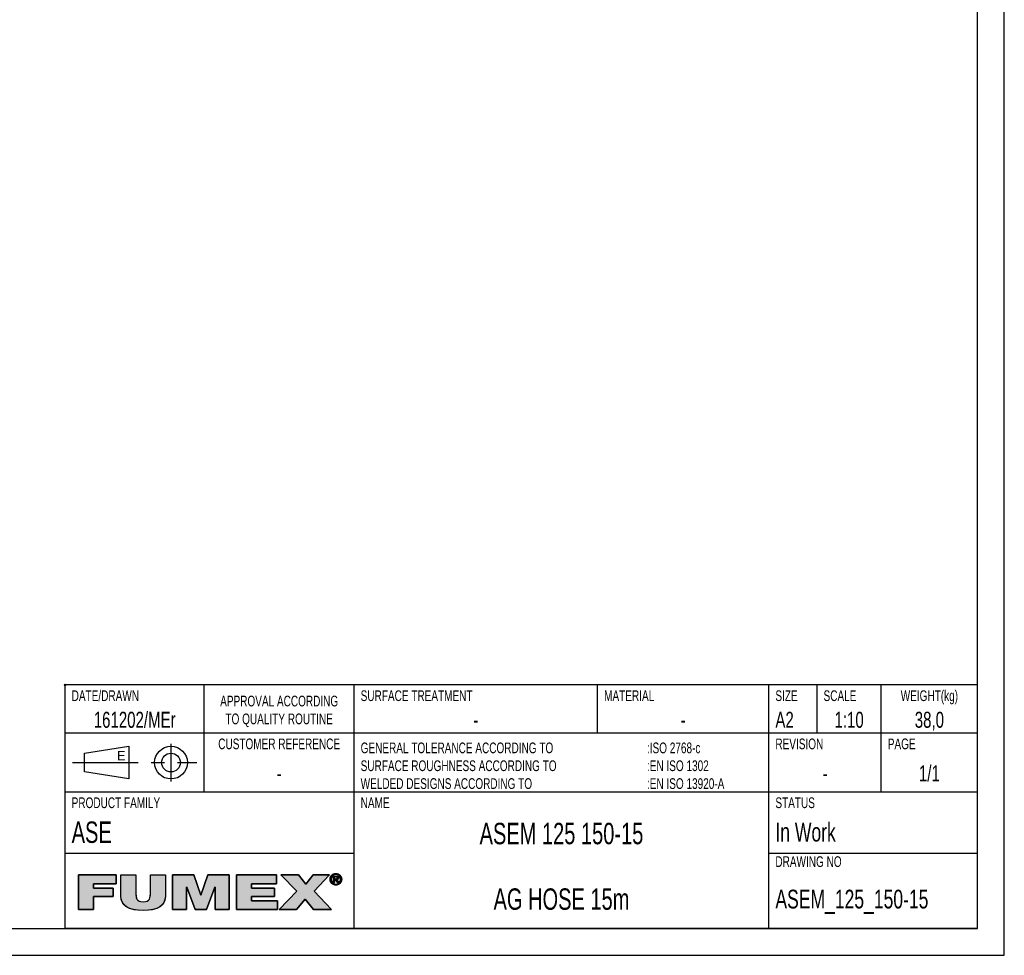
# Model space of a CAD drawing. Extents: x 0 to 594, y 0 to 420.
# Tile 12 of 21: x 410 to 594, y 0 to 175. Entities that reach past the tile are written whole.
import ezdxf

# ---------------------------------------------------------------- set-up
doc = ezdxf.new("R2010")
doc.units = 0
doc.header["$LTSCALE"] = 32.67
doc.linetypes.add('CENTER', pattern=[0.6, 0.375, -0.075, 0.075, -0.075])
doc.layers.get('0').update_dxf_attribs({"linetype": 'CONTINUOUS'})
doc.layers.add('ASEM_125_150-15_DXF_FORMAT', color=7, linetype='CONTINUOUS')
doc.layers.add('ASEM_125_150DXF_CONTINUOUS', color=7, linetype='CONTINUOUS')
doc.styles.add('TEXTSTYLE_2', font='txt', dxfattribs={"width": 0.7})
doc.styles.add('TEXTSTYLE_3', font='txt')

# ---------------------------------------------------------------- blocks, each defined once
blk = doc.blocks.new('BLOCK_2_BL1', base_point=(445.6, 11.82))
at = {"layer": 'ASEM_125_150-15_DXF_FORMAT', "linetype": 'CONTINUOUS'}
for points in [[(423.82, 8.53), (421.02, 8.53), (421.02, 15.03), (428.05, 15.03), (428.05, 13.36), (423.82, 13.36), (423.82, 12.55), (427.45, 12.55), (427.45, 11.01), (423.82, 11.01)], [(437.23, 15.03), (437.23, 11.04), (437.19, 10.55), (437.08, 10.11), (436.9, 9.74), (436.65, 9.41), (436.33, 9.12), (435.92, 8.88), (435.41, 8.67), (434.78, 8.52), (434.01, 8.41), (433.09, 8.38), (432.17, 8.42), (431.4, 8.52), (430.77, 8.67), (430.26, 8.88), (429.85, 9.12), (429.52, 9.41), (429.27, 9.74), (429.09, 10.12), (428.98, 10.55), (428.94, 11.04), (428.94, 15.03), (431.74, 15.03), (431.74, 11.49), (431.76, 11.06), (431.81, 10.73), (431.92, 10.48), (432.09, 10.29), (432.33, 10.13), (432.66, 10.03), (433.11, 10), (433.54, 10.03), (433.86, 10.13), (434.1, 10.29), (434.26, 10.49), (434.36, 10.74), (434.42, 11.07), (434.43, 11.49), (434.43, 15.03)], [(441.21, 8.53), (438.56, 8.53), (438.56, 15.03), (442.55, 15.03), (443.84, 11.21), (443.87, 11.21), (445.17, 15.03), (449.15, 15.03), (449.15, 8.53), (446.51, 8.53), (446.51, 12.7), (446.48, 12.7), (444.9, 8.53), (442.81, 8.53), (441.23, 12.7), (441.21, 12.7)], [(458.17, 8.53), (450.5, 8.53), (450.5, 15.03), (458.03, 15.03), (458.03, 13.36), (453.3, 13.36), (453.3, 12.55), (457.6, 12.55), (457.6, 11.01), (453.3, 11.01), (453.3, 10.2), (458.17, 10.2)], [(461.73, 8.53), (458.52, 8.53), (461.81, 11.99), (458.82, 15.03), (462.1, 15.03), (463.48, 13.26), (464.83, 15.03), (467.93, 15.03), (465.02, 11.97), (468.26, 8.53), (464.89, 8.53), (463.34, 10.47)], [(468.45, 14.81), (468.37, 14.71), (468.3, 14.59), (468.26, 14.47), (468.23, 14.34), (468.22, 14.2), (468.01, 14.03), (468, 14.2), (468.01, 14.36), (468.05, 14.52), (468.11, 14.66), (468.19, 14.8), (468.49, 14.86)], [(468.6, 14.94), (468.49, 14.86), (468.19, 14.8), (468.29, 14.92), (468.71, 15)], [(468.83, 15.05), (468.71, 15), (468.29, 14.92), (468.41, 15.03), (468.96, 15.08)], [(469.09, 15.09), (468.96, 15.08), (468.41, 15.03), (468.47, 15.08), (469.57, 15.16), (469.71, 15.08), (469.78, 15.03), (469.89, 14.92), (469.99, 14.8), (470.07, 14.66), (470.13, 14.52), (470.17, 14.36), (470.18, 14.2), (470.17, 14.03), (470.13, 13.88), (470.07, 13.73), (470, 13.59), (469.9, 13.46), (469.78, 13.36), (469.71, 13.31), (469.57, 13.23), (469.42, 13.17), (469.26, 13.13), (468.93, 13.13), (468.77, 13.17), (468.62, 13.23), (468.54, 13.27), (469.09, 13.3), (469.23, 13.31), (469.36, 13.34), (469.48, 13.38), (469.59, 13.45), (469.69, 13.53), (469.73, 13.58), (469.81, 13.68), (469.88, 13.8), (469.92, 13.92), (469.95, 14.06), (469.96, 14.2), (469.95, 14.34), (469.92, 14.47), (469.88, 14.59), (469.81, 14.71), (469.73, 14.81), (469.69, 14.86), (469.59, 14.94), (469.48, 15), (469.35, 15.05), (469.23, 15.08)], [(469.09, 15.27), (469.26, 15.26), (469.42, 15.22), (469.57, 15.16), (468.47, 15.08), (468.62, 15.16), (468.77, 15.22), (468.93, 15.26)], [(468.87, 14.65), (468.68, 13.57), (468.68, 14.81), (469.15, 14.81), (469.15, 14.81), (469.26, 14.81), (469.34, 14.79), (469.41, 14.77), (469.46, 14.74), (469.51, 14.7), (469.53, 14.68), (469.54, 14.66), (469.57, 14.6), (469.58, 14.54), (469.59, 14.46), (469.58, 14.39), (469.57, 14.32), (469.54, 14.27), (469.22, 14.28), (469.26, 14.29), (469.29, 14.3), (469.32, 14.31), (469.34, 14.33), (469.36, 14.35), (469.37, 14.37), (469.38, 14.4), (469.39, 14.43), (469.39, 14.47), (469.39, 14.51), (469.38, 14.53), (469.37, 14.56), (469.36, 14.58), (469.34, 14.6), (469.31, 14.62), (469.28, 14.63), (469.25, 14.64), (469.21, 14.65), (469.16, 14.65), (469.12, 14.65), (468.99, 14.65)], [(468.23, 14.06), (468.26, 13.92), (468.3, 13.8), (468.37, 13.68), (468.45, 13.58), (468.29, 13.47), (468.19, 13.59), (468.11, 13.73), (468.05, 13.88), (468.01, 14.03), (468.22, 14.2)], [(468.49, 13.53), (468.6, 13.45), (468.4, 13.36), (468.29, 13.47), (468.45, 13.58)], [(468.71, 13.38), (468.83, 13.34), (468.54, 13.27), (468.4, 13.36), (468.6, 13.45)], [(469.09, 14.27), (469.11, 14.27), (469.17, 14.27), (469.22, 14.28), (469.54, 14.27), (468.87, 14.11), (468.87, 13.57), (468.68, 13.57), (468.87, 14.65), (468.87, 14.46), (468.87, 14.27), (468.98, 14.27)], [(469.27, 14.12), (469.62, 13.57), (469.41, 13.57), (469.08, 14.11), (468.87, 14.11), (469.54, 14.27), (469.5, 14.22), (469.46, 14.19), (469.4, 14.16), (469.34, 14.13)]]:
    blk.add_hatch(color=7, dxfattribs=at).paths.add_polyline_path(points)
at = {"layer": 'ASEM_125_150-15_DXF_FORMAT', "color": 7, "linetype": 'CONTINUOUS'}
for p, q in [((428.05, 15.03), (421.02, 15.03)), ((421.02, 15.03), (421.02, 8.53)), ((428.05, 15.03), (421.02, 15.03)), ((421.02, 15.03), (421.02, 8.53)), ((428.05, 13.36), (428.05, 15.03)), ((428.05, 13.36), (428.05, 15.03)), ((442.55, 15.03), (438.56, 15.03)), ((438.56, 15.03), (438.56, 8.53)), ((442.55, 15.03), (438.56, 15.03)), ((438.56, 15.03), (438.56, 8.53)), ((443.84, 11.21), (442.55, 15.03)), ((443.84, 11.21), (442.55, 15.03)), ((445.17, 15.03), (443.87, 11.21)), ((445.17, 15.03), (443.87, 11.21)), ((449.15, 15.03), (445.17, 15.03)), ((449.15, 15.03), (445.17, 15.03)), ((449.15, 8.53), (449.15, 15.03)), ((449.15, 8.53), (449.15, 15.03)), ((458.03, 15.03), (450.5, 15.03)), ((450.5, 15.03), (450.5, 8.53)), ((458.03, 15.03), (450.5, 15.03)), ((450.5, 15.03), (450.5, 8.53)), ((458.03, 13.36), (458.03, 15.03)), ((458.03, 13.36), (458.03, 15.03)), ((462.1, 15.03), (458.82, 15.03)), ((458.82, 15.03), (461.81, 11.99)), ((462.1, 15.03), (458.82, 15.03)), ((458.82, 15.03), (461.81, 11.99)), ((463.48, 13.26), (462.1, 15.03)), ((463.48, 13.26), (462.1, 15.03)), ((464.83, 15.03), (463.48, 13.26)), ((464.83, 15.03), (463.48, 13.26)), ((467.93, 15.03), (464.83, 15.03)), ((467.93, 15.03), (464.83, 15.03)), ((465.02, 11.97), (467.93, 15.03)), ((465.02, 11.97), (467.93, 15.03)), ((423.82, 12.55), (423.82, 13.36)), ((423.82, 13.36), (428.05, 13.36)), ((423.82, 12.55), (423.82, 13.36)), ((423.82, 13.36), (428.05, 13.36)), ((453.3, 12.55), (453.3, 13.36)), ((453.3, 13.36), (458.03, 13.36)), ((453.3, 12.55), (453.3, 13.36)), ((453.3, 13.36), (458.03, 13.36)), ((427.45, 12.55), (423.82, 12.55)), ((427.45, 12.55), (423.82, 12.55)), ((427.45, 11.01), (427.45, 12.55)), ((427.45, 11.01), (427.45, 12.55)), ((441.21, 8.53), (441.21, 12.7)), ((441.21, 12.7), (441.23, 12.7)), ((441.21, 8.53), (441.21, 12.7)), ((441.21, 12.7), (441.23, 12.7)), ((441.23, 12.7), (442.81, 8.53)), ((441.23, 12.7), (442.81, 8.53)), ((443.87, 11.21), (443.84, 11.21)), ((443.87, 11.21), (443.84, 11.21)), ((444.9, 8.53), (446.48, 12.7)), ((444.9, 8.53), (446.48, 12.7)), ((446.48, 12.7), (446.51, 12.7)), ((446.48, 12.7), (446.51, 12.7)), ((446.51, 12.7), (446.51, 8.53)), ((446.51, 12.7), (446.51, 8.53)), ((457.6, 12.55), (453.3, 12.55)), ((457.6, 12.55), (453.3, 12.55)), ((457.6, 11.01), (457.6, 12.55)), ((457.6, 11.01), (457.6, 12.55)), ((461.81, 11.99), (458.52, 8.53)), ((461.81, 11.99), (458.52, 8.53)), ((468.26, 8.53), (465.02, 11.97)), ((468.26, 8.53), (465.02, 11.97)), ((423.82, 8.53), (423.82, 11.01)), ((423.82, 11.01), (427.45, 11.01)), ((423.82, 8.53), (423.82, 11.01)), ((423.82, 11.01), (427.45, 11.01)), ((453.3, 10.2), (453.3, 11.01)), ((453.3, 11.01), (457.6, 11.01)), ((453.3, 10.2), (453.3, 11.01)), ((453.3, 11.01), (457.6, 11.01)), ((458.17, 10.2), (453.3, 10.2)), ((458.17, 10.2), (453.3, 10.2)), ((458.17, 8.53), (458.17, 10.2)), ((458.17, 8.53), (458.17, 10.2)), ((461.73, 8.53), (463.34, 10.47)), ((461.73, 8.53), (463.34, 10.47)), ((463.34, 10.47), (464.89, 8.53)), ((463.34, 10.47), (464.89, 8.53)), ((421.02, 8.53), (423.82, 8.53)), ((421.02, 8.53), (423.82, 8.53)), ((438.56, 8.53), (441.21, 8.53)), ((438.56, 8.53), (441.21, 8.53)), ((442.81, 8.53), (444.9, 8.53)), ((442.81, 8.53), (444.9, 8.53)), ((446.51, 8.53), (449.15, 8.53)), ((446.51, 8.53), (449.15, 8.53)), ((450.5, 8.53), (458.17, 8.53)), ((450.5, 8.53), (458.17, 8.53)), ((458.52, 8.53), (461.73, 8.53)), ((458.52, 8.53), (461.73, 8.53)), ((464.89, 8.53), (468.26, 8.53)), ((464.89, 8.53), (468.26, 8.53))]:
    blk.add_line(p, q, dxfattribs=at)
for points in [[(423.82, 8.53), (421.02, 8.53), (421.02, 15.03), (428.05, 15.03), (428.05, 13.36), (423.82, 13.36), (423.82, 12.55), (427.45, 12.55), (427.45, 11.01), (423.82, 11.01), (423.82, 8.53)], [(437.23, 15.03), (437.23, 11.04), (437.19, 10.55), (437.08, 10.11), (436.9, 9.74), (436.65, 9.41), (436.33, 9.12), (435.92, 8.88), (435.41, 8.67), (434.78, 8.52), (434.01, 8.41), (433.09, 8.38), (432.17, 8.42), (431.4, 8.52), (430.77, 8.67), (430.26, 8.88), (429.85, 9.12), (429.52, 9.41), (429.27, 9.74), (429.09, 10.12), (428.98, 10.55), (428.94, 11.04), (428.94, 15.03), (431.74, 15.03), (431.74, 11.49), (431.76, 11.06), (431.81, 10.73), (431.92, 10.48), (432.09, 10.29), (432.33, 10.13), (432.66, 10.03), (433.11, 10), (433.54, 10.03), (433.86, 10.13), (434.1, 10.29), (434.26, 10.49), (434.36, 10.74), (434.42, 11.07), (434.43, 11.49), (434.43, 15.03), (437.23, 15.03)], [(441.21, 8.53), (438.56, 8.53), (438.56, 15.03), (442.55, 15.03), (443.84, 11.21), (443.87, 11.21), (445.17, 15.03), (449.15, 15.03), (449.15, 8.53), (446.51, 8.53), (446.51, 12.7), (446.48, 12.7), (444.9, 8.53), (442.81, 8.53), (441.23, 12.7), (441.21, 12.7), (441.21, 8.53)], [(458.17, 8.53), (450.5, 8.53), (450.5, 15.03), (458.03, 15.03), (458.03, 13.36), (453.3, 13.36), (453.3, 12.55), (457.6, 12.55), (457.6, 11.01), (453.3, 11.01), (453.3, 10.2), (458.17, 10.2), (458.17, 8.53)], [(461.73, 8.53), (458.52, 8.53), (461.81, 11.99), (458.82, 15.03), (462.1, 15.03), (463.48, 13.26), (464.83, 15.03), (467.93, 15.03), (465.02, 11.97), (468.26, 8.53), (464.89, 8.53), (463.34, 10.47), (461.73, 8.53)], [(468.45, 14.81), (468.37, 14.71), (468.3, 14.59), (468.26, 14.47), (468.23, 14.34), (468.22, 14.2), (468.01, 14.03), (468, 14.2), (468.01, 14.36), (468.05, 14.52), (468.11, 14.66), (468.19, 14.8), (468.49, 14.86), (468.45, 14.81)], [(468.6, 14.94), (468.49, 14.86), (468.19, 14.8), (468.29, 14.92), (468.71, 15), (468.6, 14.94)], [(468.83, 15.05), (468.71, 15), (468.29, 14.92), (468.41, 15.03), (468.96, 15.08), (468.83, 15.05)], [(469.09, 15.09), (468.96, 15.08), (468.41, 15.03), (468.47, 15.08), (469.57, 15.16), (469.71, 15.08), (469.78, 15.03), (469.89, 14.92), (469.99, 14.8), (470.07, 14.66), (470.13, 14.52), (470.17, 14.36), (470.18, 14.2), (470.17, 14.03), (470.13, 13.88), (470.07, 13.73), (470, 13.59), (469.9, 13.46), (469.78, 13.36), (469.71, 13.31), (469.57, 13.23), (469.42, 13.17), (469.26, 13.13), (468.93, 13.13), (468.77, 13.17), (468.62, 13.23), (468.54, 13.27), (469.09, 13.3), (469.23, 13.31), (469.36, 13.34), (469.48, 13.38), (469.59, 13.45), (469.69, 13.53), (469.73, 13.58), (469.81, 13.68), (469.88, 13.8), (469.92, 13.92), (469.95, 14.06), (469.96, 14.2), (469.95, 14.34), (469.92, 14.47), (469.88, 14.59), (469.81, 14.71), (469.73, 14.81), (469.69, 14.86), (469.59, 14.94), (469.48, 15), (469.35, 15.05), (469.23, 15.08), (469.09, 15.09)], [(469.09, 15.27), (469.26, 15.26), (469.42, 15.22), (469.57, 15.16), (468.47, 15.08), (468.62, 15.16), (468.77, 15.22), (468.93, 15.26), (469.09, 15.27)], [(468.87, 14.65), (468.68, 13.57), (468.68, 14.81), (469.15, 14.81), (469.15, 14.81), (469.26, 14.81), (469.34, 14.79), (469.41, 14.77), (469.46, 14.74), (469.51, 14.7), (469.53, 14.68), (469.54, 14.66), (469.57, 14.6), (469.58, 14.54), (469.59, 14.46), (469.58, 14.39), (469.57, 14.32), (469.54, 14.27), (469.22, 14.28), (469.26, 14.29), (469.29, 14.3), (469.32, 14.31), (469.34, 14.33), (469.36, 14.35), (469.37, 14.37), (469.38, 14.4), (469.39, 14.43), (469.39, 14.47), (469.39, 14.51), (469.38, 14.53), (469.37, 14.56), (469.36, 14.58), (469.34, 14.6), (469.31, 14.62), (469.28, 14.63), (469.25, 14.64), (469.21, 14.65), (469.16, 14.65), (469.12, 14.65), (468.99, 14.65), (468.87, 14.65)], [(468.23, 14.06), (468.26, 13.92), (468.3, 13.8), (468.37, 13.68), (468.45, 13.58), (468.29, 13.47), (468.19, 13.59), (468.11, 13.73), (468.05, 13.88), (468.01, 14.03), (468.22, 14.2), (468.23, 14.06)], [(468.49, 13.53), (468.6, 13.45), (468.4, 13.36), (468.29, 13.47), (468.45, 13.58), (468.49, 13.53)], [(468.71, 13.38), (468.83, 13.34), (468.54, 13.27), (468.4, 13.36), (468.6, 13.45), (468.71, 13.38)], [(469.09, 14.27), (469.11, 14.27), (469.17, 14.27), (469.22, 14.28), (469.54, 14.27), (468.87, 14.11), (468.87, 13.57), (468.68, 13.57), (468.87, 14.65), (468.87, 14.46), (468.87, 14.27), (468.98, 14.27), (469.09, 14.27)], [(469.27, 14.12), (469.62, 13.57), (469.41, 13.57), (469.08, 14.11), (468.87, 14.11), (469.54, 14.27), (469.5, 14.22), (469.46, 14.19), (469.4, 14.16), (469.34, 14.13), (469.27, 14.12)]]:
    blk.add_lwpolyline(points, dxfattribs=at)
for points, knots in [([(437.23, 15.03), (437.23, 15.03), (434.43, 15.03), (434.43, 15.03), (434.43, 15.03), (434.43, 11.49), (434.43, 11.49), (434.43, 10.83), (434.43, 10), (433.11, 10), (431.74, 10), (431.74, 10.83), (431.74, 11.49), (431.74, 11.49), (431.74, 15.03), (431.74, 15.03), (431.74, 15.03), (428.94, 15.03), (428.94, 15.03), (428.94, 15.03), (428.94, 11.04), (428.94, 11.04), (428.94, 9.24), (430.32, 8.38), (433.09, 8.38), (435.87, 8.38), (437.23, 9.24), (437.23, 11.04), (437.23, 11.04), (437.23, 15.03), (437.23, 15.03)], [0, 0, 0, 0, 1, 1, 1, 2, 2, 2, 3, 3, 3, 4, 4, 4, 5, 5, 5, 6, 6, 6, 7, 7, 7, 8, 8, 8, 9, 9, 9, 10, 10, 10, 10]), ([(437.23, 15.03), (437.23, 15.03), (434.43, 15.03), (434.43, 15.03), (434.43, 15.03), (434.43, 11.49), (434.43, 11.49), (434.43, 10.83), (434.43, 10), (433.11, 10), (431.74, 10), (431.74, 10.83), (431.74, 11.49), (431.74, 11.49), (431.74, 15.03), (431.74, 15.03), (431.74, 15.03), (428.94, 15.03), (428.94, 15.03), (428.94, 15.03), (428.94, 11.04), (428.94, 11.04), (428.94, 9.24), (430.32, 8.38), (433.09, 8.38), (435.87, 8.38), (437.23, 9.24), (437.23, 11.04), (437.23, 11.04), (437.23, 15.03), (437.23, 15.03)], [0, 0, 0, 0, 1, 1, 1, 2, 2, 2, 3, 3, 3, 4, 4, 4, 5, 5, 5, 6, 6, 6, 7, 7, 7, 8, 8, 8, 9, 9, 9, 10, 10, 10, 10]), ([(469.09, 13.12), (469.68, 13.12), (470.18, 13.57), (470.18, 14.2), (470.18, 14.81), (469.68, 15.27), (469.09, 15.27), (468.5, 15.27), (468, 14.81), (468, 14.2), (468, 13.57), (468.5, 13.12), (469.09, 13.12)], [0, 0, 0, 0, 1, 1, 1, 2, 2, 2, 3, 3, 3, 4, 4, 4, 4]), ([(469.09, 13.12), (469.68, 13.12), (470.18, 13.57), (470.18, 14.2), (470.18, 14.81), (469.68, 15.27), (469.09, 15.27), (468.5, 15.27), (468, 14.81), (468, 14.2), (468, 13.57), (468.5, 13.12), (469.09, 13.12)], [0, 0, 0, 0, 1, 1, 1, 2, 2, 2, 3, 3, 3, 4, 4, 4, 4]), ([(468.22, 14.2), (468.22, 14.71), (468.6, 15.09), (469.09, 15.09), (469.58, 15.09), (469.96, 14.71), (469.96, 14.2), (469.96, 13.68), (469.58, 13.3), (469.09, 13.3), (468.6, 13.3), (468.22, 13.68), (468.22, 14.2)], [0, 0, 0, 0, 1, 1, 1, 2, 2, 2, 3, 3, 3, 4, 4, 4, 4]), ([(468.22, 14.2), (468.22, 14.71), (468.6, 15.09), (469.09, 15.09), (469.58, 15.09), (469.96, 14.71), (469.96, 14.2), (469.96, 13.68), (469.58, 13.3), (469.09, 13.3), (468.6, 13.3), (468.22, 13.68), (468.22, 14.2)], [0, 0, 0, 0, 1, 1, 1, 2, 2, 2, 3, 3, 3, 4, 4, 4, 4]), ([(468.87, 14.11), (468.87, 14.11), (469.08, 14.11), (469.08, 14.11), (469.08, 14.11), (469.41, 13.57), (469.41, 13.57), (469.41, 13.57), (469.62, 13.57), (469.62, 13.57), (469.62, 13.57), (469.27, 14.12), (469.27, 14.12), (469.45, 14.14), (469.59, 14.24), (469.59, 14.46), (469.59, 14.71), (469.44, 14.81), (469.15, 14.81), (469.15, 14.81), (468.68, 14.81), (468.68, 14.81), (468.68, 14.81), (468.68, 13.57), (468.68, 13.57), (468.68, 13.57), (468.87, 13.57), (468.87, 13.57), (468.87, 13.57), (468.87, 14.11), (468.87, 14.11)], [0, 0, 0, 0, 1, 1, 1, 2, 2, 2, 3, 3, 3, 4, 4, 4, 5, 5, 5, 6, 6, 6, 7, 7, 7, 8, 8, 8, 9, 9, 9, 10, 10, 10, 10]), ([(468.87, 14.11), (468.87, 14.11), (469.08, 14.11), (469.08, 14.11), (469.08, 14.11), (469.41, 13.57), (469.41, 13.57), (469.41, 13.57), (469.62, 13.57), (469.62, 13.57), (469.62, 13.57), (469.27, 14.12), (469.27, 14.12), (469.45, 14.14), (469.59, 14.24), (469.59, 14.46), (469.59, 14.71), (469.44, 14.81), (469.15, 14.81), (469.15, 14.81), (468.68, 14.81), (468.68, 14.81), (468.68, 14.81), (468.68, 13.57), (468.68, 13.57), (468.68, 13.57), (468.87, 13.57), (468.87, 13.57), (468.87, 13.57), (468.87, 14.11), (468.87, 14.11)], [0, 0, 0, 0, 1, 1, 1, 2, 2, 2, 3, 3, 3, 4, 4, 4, 5, 5, 5, 6, 6, 6, 7, 7, 7, 8, 8, 8, 9, 9, 9, 10, 10, 10, 10]), ([(468.87, 14.27), (468.87, 14.27), (468.87, 14.65), (468.87, 14.65), (468.87, 14.65), (469.12, 14.65), (469.12, 14.65), (469.25, 14.65), (469.39, 14.63), (469.39, 14.47), (469.39, 14.28), (469.25, 14.27), (469.09, 14.27), (469.09, 14.27), (468.87, 14.27), (468.87, 14.27)], [0, 0, 0, 0, 1, 1, 1, 2, 2, 2, 3, 3, 3, 4, 4, 4, 5, 5, 5, 5]), ([(468.87, 14.27), (468.87, 14.27), (468.87, 14.65), (468.87, 14.65), (468.87, 14.65), (469.12, 14.65), (469.12, 14.65), (469.25, 14.65), (469.39, 14.63), (469.39, 14.47), (469.39, 14.28), (469.25, 14.27), (469.09, 14.27), (469.09, 14.27), (468.87, 14.27), (468.87, 14.27)], [0, 0, 0, 0, 1, 1, 1, 2, 2, 2, 3, 3, 3, 4, 4, 4, 5, 5, 5, 5])]:
    blk.add_open_spline(points, degree=3, knots=knots, dxfattribs=at)
for points in [[(469.09, 13.3), (468.54, 13.27), (468.96, 13.31), (468.83, 13.34)], [(469.09, 13.12), (468.93, 13.13), (469.26, 13.13)]]:
    blk.add_solid(points, dxfattribs=at)
blk = doc.blocks.new('VYPLACERING_BL2', base_point=(431.5, 36))
at = {"layer": 'ASEM_125_150DXF_CONTINUOUS', "color": 7, "linetype": 'CONTINUOUS'}
for p, q in [((422.09375, 37.75), (430.40625, 39.0625)), ((430.40625, 39.0625), (430.40625, 32.9375)), ((422.09375, 34.25), (422.09375, 37.75)), ((430.40625, 32.9375), (422.09375, 34.25))]:
    blk.add_line(p, q, dxfattribs=at)
at = {"layer": 'ASEM_125_150DXF_CONTINUOUS', "color": 7, "linetype": 'CENTER'}
for p, q in [((438.28125, 39.5), (438.28125, 32.5)), ((419.90625, 36), (443.09375, 36))]:
    blk.add_line(p, q, dxfattribs=at)
at = {"layer": 'ASEM_125_150DXF_CONTINUOUS', "color": 7, "linetype": 'CONTINUOUS'}
for radius in [3.0625, 1.75]:
    blk.add_circle((438.28125, 36), radius, dxfattribs=at)

msp = doc.modelspace()

# ---------------------------------------------------------------- linework, layer by layer
at = {"layer": 'ASEM_125_150-15_DXF_FORMAT', "color": 7, "linetype": 'CONTINUOUS'}
for p, q in [((594, 0), (594, 420)), ((589, 5), (589, 415)), ((418.65639, 50.34378), (418.34389, 50.65628)), ((418.65639, 50.65628), (418.34389, 50.34378)), ((589, 50.5), (418.5, 50.5)), ((418.5, 5), (418.5, 50.5)), ((444.5, 30.5), (444.5, 50.5)), ((472.5, 5), (472.5, 50.5)), ((518, 41.5), (518, 50.5)), ((550, 5), (550, 50.5)), ((559, 41.5), (559, 50.5)), ((571, 30.5), (571, 50.5)), ((589, 5), (589, 50.5)), ((589, 41.5), (418.5, 41.5)), ((589, 30.5), (418.5, 30.5)), ((472.5, 19), (418.5, 19)), ((589, 19), (550, 19)), ((25, 5), (589, 5)), ((589, 5), (418.5, 5)), ((0, 0), (594, 0))]:
    msp.add_line(p, q, dxfattribs=at)

# ---------------------------------------------------------------- block references
at = {"layer": 'ASEM_125_150-15_DXF_FORMAT', "color": 2, "linetype": 'CONTINUOUS'}
msp.add_blockref('BLOCK_2_BL1', (445.59793, 11.82346), dxfattribs=at)
at = {"layer": 'ASEM_125_150DXF_CONTINUOUS', "color": 7, "linetype": 'CONTINUOUS'}
msp.add_blockref('VYPLACERING_BL2', (431.5, 36), dxfattribs=at)

# ---------------------------------------------------------------- texts
at = {"color": 7, "linetype": 'CONTINUOUS'}
for s, insert, char_height, width, attachment_point, style in [('WEIGHT(kg)', (580, 49.5), 2, 14, 2, 'TEXTSTYLE_2'), ('DATE/DRAWN', (419.725, 49.5), 2, 14, 1, 'TEXTSTYLE_2'), ('APPROVAL ACCORDING\\PTO QUALITY ROUTINE', (458.5, 48.5), 2, 25.2, 2, 'TEXTSTYLE_2'), ('SURFACE TREATMENT', (473.725, 49.5), 2, 23.8, 1, 'TEXTSTYLE_2'), ('MATERIAL', (519.225, 49.5), 2, 11.2, 1, 'TEXTSTYLE_2'), ('SIZE ', (551.225, 49.5), 2, 7, 1, 'TEXTSTYLE_2'), ('SCALE', (560.225, 49.5), 2, 7, 1, 'TEXTSTYLE_2'), ('161202/MEr', (431.5, 45.5), 3, 21, 2, 'TEXTSTYLE_2'), ('A2 ', (551.225, 45.5), 3, 6.3, 1, 'TEXTSTYLE_2'), ('1:10', (565, 45.5), 3, 8.4, 2, 'TEXTSTYLE_2'), ('38,0', (580, 45.5), 3, 8.4, 2, 'TEXTSTYLE_2'), ('-', (495.25, 45.5), 3, 2.1, 2, 'TEXTSTYLE_2'), ('-', (534, 45.5), 3, 2.1, 2, 'TEXTSTYLE_2'), ('CUSTOMER REFERENCE', (458.5, 40.5), 2, 25.2, 2, 'TEXTSTYLE_2'), ('REVISION', (551.225, 40.5), 2, 11.2, 1, 'TEXTSTYLE_2'), ('PAGE', (572.225, 40.5), 2, 5.6, 1, 'TEXTSTYLE_2'), ('E', (428.21875, 38.1875), 1.75, 1.75, 1, 'TEXTSTYLE_3')]:
    msp.add_mtext(s, dxfattribs=dict(at, insert=insert, char_height=char_height, width=width, attachment_point=attachment_point, style=style))
at = {"layer": 'ASEM_125_150-15_DXF_FORMAT', "color": 7, "linetype": 'CONTINUOUS', "style": 'TEXTSTYLE_2'}
for s, insert, char_height, width, attachment_point in [('GENERAL TOLERANCE ACCORDING TO\\PSURFACE ROUGHNESS ACCORDING TO\\PWELDED DESIGNS ACCORDING TO\\P ', (473.725, 39.75), 2, 42, 1), (':ISO 2768-c\\P:EN ISO 1302\\P:EN ISO 13920-A', (527.225, 39.75), 2, 21, 1), ('1/1', (580, 35.5), 3, 6.3, 2), ('-', (458.5, 35.5), 3, 2.1, 2), ('- ', (560.5, 35.5), 3, 4.2, 2), ('PRODUCT FAMILY', (419.725, 29.5), 2, 19.6, 1), ('NAME ', (473.725, 29.5), 2, 7, 1), ('STATUS ', (551.225, 29.5), 2, 9.8, 1), ('ASE', (419.725, 25), 4, 8.4, 1), ('ASEM 125 150-15', (511.25, 24.75), 4, 42, 2), ('In Work  ', (551.225, 24.75), 3.5, 22.05, 1), ('DRAWING NO', (551.225, 18.5), 2, 14, 1), ('AG HOSE 15m', (511.25, 12.5), 4, 30.8, 2), ('ASEM_125_150-15', (551.225, 12.25), 3.5, 36.75, 1)]:
    msp.add_mtext(s, dxfattribs=dict(at, insert=insert, char_height=char_height, width=width, attachment_point=attachment_point))

doc.saveas('drawing.dxf')
